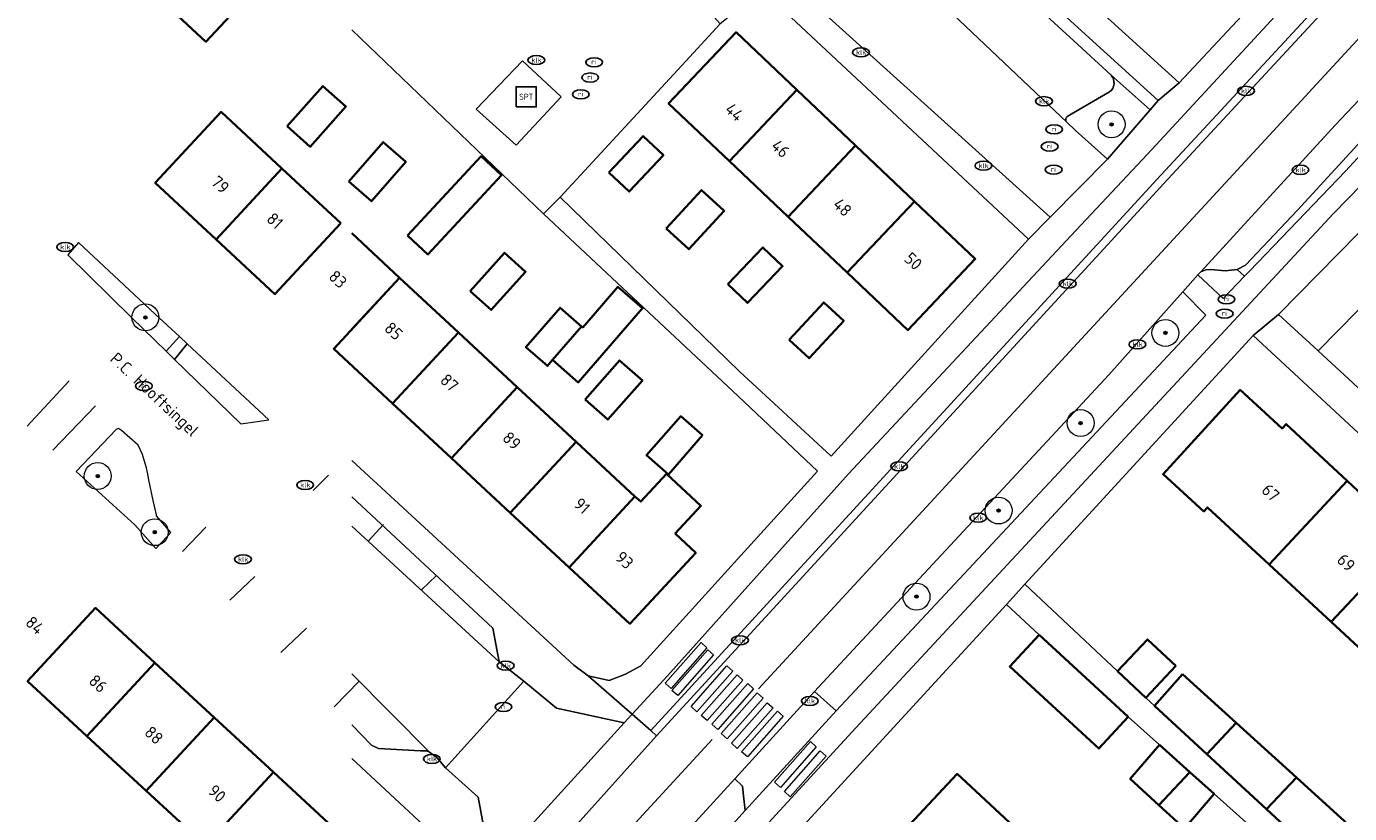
# Model space of a CAD drawing. Header units: metres. Extents: x 103671 to 105190, y 427150 to 429171.
# Tile 229 of 256: x 103672 to 103770, y 428672 to 428730. Entities that reach past the tile are written whole.
import ezdxf
from ezdxf.enums import TextEntityAlignment as Align

# ---------------------------------------------------------------- set-up
doc = ezdxf.new("R2010")
doc.units = ezdxf.units.M
for name, color, linetype, lineweight in [('B-WE-GR-BEPLANTING_CULTUUR_BODEMBEDEKKER-GV', 253, 'Continuous', 18), ('B-WE-GR-BEPLANTING_CULTUUR_HEESTERS-GV', 253, 'Continuous', 18), ('B-WE-GR-BOOM-S', 253, 'Continuous', 25), ('B-WE-GR-HAAG-GV', 253, 'Continuous', 13), ('B-WE-IE-MEUBILAIR-S', 253, 'Continuous', 25), ('B-WE-IE-MEUBILAIR_WEGMEUBILAIR-S', 253, 'Continuous', 25), ('B-WE-OG-BEBOUWING-GV', 253, 'Continuous', 35), ('B-WE-OG-BEBOUWING-T18', 7, 'Continuous', 18), ('B-WE-OG-TERREIN_BEGROEID-GV', 253, 'Continuous', 18), ('B-WE-OG-TERREIN_ERF-GV', 253, 'Continuous', 18), ('B-WE-OG-TOPOGRAFIE-T18', 7, 'Continuous', 18), ('B-WE-VH-GESLOTENVERHARDING_ASFALT-GV', 253, 'Continuous', 18), ('B-WE-VH-GESLOTENVERHARDING_KUNSTSTOF-GV', 253, 'Continuous', 18), ('B-WE-VH-ONVERHARD_ZAND-GV', 253, 'Continuous', 18), ('B-WE-VH-OPENVERHARDING-GV', 253, 'Continuous', 18), ('B-WE-VH-OPENVERHARDING_BETONSTRAATSTEEN-GV', 253, 'Continuous', 18), ('B-WE-VH-OPENVERHARDING_TEGEL-GV', 253, 'Continuous', 18), ('B-WE-VW-MARKERING_PICTOGRAM-G', 253, 'Continuous', 18)]:
    doc.layers.add(name, color=color, linetype=linetype, lineweight=lineweight)
doc.styles.add('NLCS-ISO', font='NLCS-ISO.ttf')
doc.styles.add('NLCS-ISO-M500-T18', font='NLCS-ISO.ttf', dxfattribs={"height": 0.9})

# ---------------------------------------------------------------- blocks, each defined once
blk = doc.blocks.new('SIE-MEUBILAIR_PUT_KOLK-SO')
blk.add_ellipse((0, 0), major_axis=(1.25, 0), ratio=0.54)
at = {"style": 'NLCS-ISO'}
blk.add_text('klk', height=0.75, dxfattribs=at).set_placement((0.03, 0), align=Align.MIDDLE_CENTER)
blk = doc.blocks.new('SIE-MEUBILAIR_PUT_RIOOLPUT-SO')
blk.add_ellipse((0, 0), major_axis=(1.25, 0), ratio=0.54)
at = {"style": 'NLCS-ISO'}
blk.add_text('ri', height=0.75, dxfattribs=at).set_placement((-0.04, 0.07), align=Align.MIDDLE_CENTER)
blk = doc.blocks.new('SIE-WEG_SPEELTOESTEL-SO')
at = {"flags": 128}
blk.add_lwpolyline([(-3.75, -3.75), (3.75, -3.75), (3.75, 3.75), (-3.75, 3.75)], close=True, dxfattribs=at)
at = {"style": 'NLCS-ISO'}
blk.add_text('SPT', height=2.25, dxfattribs=at).set_placement((0, 0), align=Align.MIDDLE_CENTER)
blk = doc.blocks.new('SGR-BOOM_GBKN-SO')
at = {"linetype": 'ByBlock', "lineweight": 18}
h = blk.add_hatch(color=0, dxfattribs=at)
h.dxf.hatch_style = 1
edge = h.paths.add_edge_path()
edge.add_arc((0, 0), 0.25, 0, 360)
at = {"color": 0, "linetype": 'ByBlock', "lineweight": 18}
for radius in [2, 0.25]:
    blk.add_circle((0, 0), radius, dxfattribs=at)
at = {"color": 0, "linetype": 'ByBlock', "lineweight": 18, "style": 'NLCS-ISO'}
blk.add_attdef('SOORT', (2.5, 0), '', height=1.5, dxfattribs=at)

msp = doc.modelspace()

# ---------------------------------------------------------------- linework, layer by layer
at = {"layer": 'B-WE-GR-BEPLANTING_CULTUUR_BODEMBEDEKKER-GV', "flags": 128}
for points in [[(103750.118, 428722.449), (103752.493, 428720.318), (103755.658, 428723.987), (103752.766, 428726.556)], [(103752.656, 428725.309), (103749.508, 428723.485)], [(103749.469, 428723.063), (103750.118, 428722.449)]]:
    msp.add_lwpolyline(points, dxfattribs=at)
at = {"layer": 'B-WE-GR-BEPLANTING_CULTUUR_BODEMBEDEKKER-GV'}
for points in [[(103752.766, 428726.556, -0.434586), (103752.656, 428725.309)], [(103749.508, 428723.485, 0.46678), (103749.469, 428723.063)]]:
    msp.add_lwpolyline(points, format="xyb", dxfattribs=at)
at = {"layer": 'B-WE-GR-BEPLANTING_CULTUUR_BODEMBEDEKKER-GV', "flags": 128}
for points in [[(103681.711, 428708.801), (103680.918, 428709.538), (103676.003, 428714.109), (103675.223, 428713.2), (103679.958, 428708.556), (103680.842, 428707.689), (103682.531, 428706.032), (103683.509, 428707.128)], [(103684.092, 428706.586), (103683.141, 428705.434), (103688.072, 428700.637), (103690.167, 428700.937)]]:
    msp.add_lwpolyline(points, close=True, dxfattribs=at)
at = {"layer": 'B-WE-GR-BEPLANTING_CULTUUR_HEESTERS-GV', "flags": 128}
for points in [[(103755.658, 428723.987), (103756.256, 428724.681), (103737.588, 428741.662), (103737.124, 428740.806), (103740.07, 428738.148), (103741.81, 428736.578), (103742.572, 428735.89), (103743.944, 428734.653), (103745.112, 428733.599), (103745.822, 428732.945), (103748.54, 428730.444), (103750.294, 428728.83), (103752.766, 428726.556)], [(103775.537, 428713.574), (103774.98, 428714.086), (103772.591, 428716.283), (103765.213, 428708.777), (103767.824, 428706.365), (103768.153, 428706.061)], [(103681.13, 428697.032), (103681.062, 428697.361), (103681.037, 428697.448), (103680.77, 428698.362), (103680.454, 428699.048), (103679.196, 428700.155), (103678.976, 428700.288), (103678.81, 428700.211), (103675.828, 428697.097), (103680.189, 428693.134), (103681.76, 428691.378), (103682.62, 428692.292), (103682.884, 428692.573), (103681.821, 428693.802), (103681.808, 428693.89), (103681.571, 428694.941), (103681.244, 428696.485)]]:
    msp.add_lwpolyline(points, close=True, dxfattribs=at)
at = {"layer": 'B-WE-GR-HAAG-GV', "flags": 128}
for points in [[(103762.691, 428711.62), (103762.146, 428712.117), (103761.236, 428712.018), (103760.166, 428712.118), (103759.804, 428712.101), (103759.427, 428711.944), (103759.219, 428711.711), (103761.085, 428709.948)], [(103758.089, 428710.444), (103752.601, 428704.293), (103732.622, 428682.812), (103730.72, 428680.754), (103732.341, 428679.316), (103759.81, 428708.72)]]:
    msp.add_lwpolyline(points, close=True, dxfattribs=at)
at = {"layer": 'B-WE-OG-BEBOUWING-GV', "flags": 128}
for points in [[(103673.631, 428740.197), (103680.996, 428733.231), (103685.486, 428729.041), (103692.298, 428736.341), (103681.793, 428746.145), (103679.808, 428744.017), (103678.412, 428745.32)], [(103724.39, 428720.169), (103729.404, 428725.464), (103724.885, 428729.743), (103719.871, 428724.449)], [(103691.523, 428722.76), (103693.232, 428721.238), (103695.894, 428724.226), (103694.185, 428725.748)], [(103729.404, 428725.464), (103724.39, 428720.169), (103728.763, 428716.027), (103733.778, 428721.321)], [(103691.133, 428719.626), (103686.613, 428723.824), (103681.712, 428718.548), (103686.233, 428714.349)], [(103715.43, 428719.325), (103716.943, 428717.9), (103719.492, 428720.607), (103717.979, 428722.032)], [(103696.113, 428718.648), (103697.79, 428717.19), (103700.34, 428720.122), (103698.663, 428721.58)], [(103738.151, 428717.179), (103733.778, 428721.321), (103728.763, 428716.027), (103733.137, 428711.885)], [(103700.473, 428714.631), (103701.984, 428713.23), (103707.458, 428719.13), (103705.947, 428720.532)], [(103695.507, 428715.564), (103691.133, 428719.626), (103686.233, 428714.349), (103690.607, 428710.287)], [(103719.7, 428715.156), (103721.379, 428713.614), (103724.003, 428716.47), (103722.324, 428718.013)], [(103733.137, 428711.885), (103737.656, 428707.605), (103742.67, 428712.9), (103738.151, 428717.179)], [(103705.128, 428710.515), (103706.695, 428709.107), (103709.245, 428711.945), (103707.678, 428713.353)], [(103724.278, 428711.029), (103725.741, 428709.631), (103728.347, 428712.357), (103726.884, 428713.755)], [(103699.881, 428711.502), (103694.981, 428706.225), (103699.354, 428702.163), (103704.255, 428707.44)], [(103713.406, 428707.887), (103711.238, 428705.389), (103713.159, 428703.722), (103717.939, 428709.231), (103716.11, 428710.819), (103713.497, 428707.808)], [(103713.406, 428707.887), (103711.809, 428709.274), (103709.262, 428706.339), (103710.86, 428704.953), (103711.238, 428705.389)], [(103728.843, 428706.884), (103730.319, 428705.521), (103732.888, 428708.303), (103731.411, 428709.666)], [(103703.728, 428698.101), (103708.629, 428703.378), (103704.255, 428707.44), (103699.354, 428702.163)], [(103713.661, 428702.464), (103715.354, 428700.962), (103717.922, 428703.856), (103716.23, 428705.359)], [(103713.003, 428699.315), (103708.629, 428703.378), (103703.728, 428698.101), (103708.102, 428694.039)], [(103764.505, 428690.192), (103770.309, 428696.397), (103765.777, 428700.623), (103765.476, 428700.303), (103762.347, 428703.161), (103756.628, 428696.901), (103759.664, 428694.128), (103759.936, 428694.426)], [(103722.403, 428699.791), (103720.773, 428701.212), (103718.239, 428698.305), (103719.87, 428696.884)], [(103712.476, 428689.977), (103717.376, 428695.253), (103713.003, 428699.315), (103708.102, 428694.039)], [(103717.376, 428695.253), (103712.476, 428689.977), (103716.996, 428685.779), (103721.897, 428691.055), (103720.362, 428692.48), (103722.274, 428694.539), (103719.71, 428696.921), (103717.798, 428694.861)], [(103764.505, 428690.192), (103769.117, 428685.917), (103774.924, 428692.093), (103770.309, 428696.397)], [(103769.117, 428685.917), (103773.529, 428681.829), (103779.308, 428688.004), (103774.924, 428692.093)], [(103681.676, 428682.892), (103677.266, 428686.964), (103672.229, 428681.508), (103676.64, 428677.436)], [(103747.415, 428684.972), (103745.237, 428682.614), (103751.849, 428676.508), (103754.027, 428678.866)], [(103757.567, 428682.653), (103755.475, 428684.621), (103753.247, 428682.253), (103755.339, 428680.285)], [(103686.087, 428678.819), (103681.676, 428682.892), (103676.64, 428677.436), (103681.05, 428673.364)], [(103758.069, 428682.027), (103755.999, 428679.676), (103759.881, 428676.095), (103762.06, 428678.412)], [(103686.087, 428678.819), (103681.05, 428673.364), (103685.461, 428669.291), (103690.498, 428674.747)], [(103762.06, 428678.412), (103759.881, 428676.095), (103764.325, 428671.995), (103766.537, 428674.359)], [(103758.62, 428674.754), (103756.352, 428676.784), (103754.19, 428674.254), (103756.323, 428672.31)], [(103685.461, 428669.291), (103689.871, 428665.219), (103694.908, 428670.675), (103690.498, 428674.747)], [(103740.223, 428664.232), (103745.934, 428670.337), (103741.979, 428674.01), (103741.317, 428674.625), (103736.37, 428669.334), (103735.635, 428668.548)], [(103760.427, 428673.137), (103758.62, 428674.754), (103756.323, 428672.31), (103758.223, 428670.579)], [(103766.537, 428674.359), (103764.325, 428671.995), (103768.684, 428667.973), (103770.939, 428670.372)]]:
    msp.add_lwpolyline(points, close=True, dxfattribs=at)
msp.add_lwpolyline([(103696.327, 428707.675), (103699.881, 428711.502), (103696.327, 428714.802)], dxfattribs=at)
at = {"layer": 'B-WE-OG-TERREIN_BEGROEID-GV', "flags": 128}
msp.add_lwpolyline([(103775.537, 428713.574), (103768.153, 428706.061), (103788.637, 428687.139), (103789.694, 428686.163), (103796.851, 428693.976), (103795.559, 428695.164)], close=True, dxfattribs=at)
at = {"layer": 'B-WE-OG-TERREIN_ERF-GV', "flags": 128}
for points in [[(103757.403, 428763.666), (103744.792, 428750), (103738.671, 428743.367), (103757.827, 428725.988), (103776.441, 428745.916), (103772.288, 428750)], [(103746.627, 428714.364), (103727.48, 428732.289), (103726.43, 428732.038), (103724.919, 428731.341), (103723.716, 428730.381), (103721.155, 428727.608), (103711.806, 428717.483), (103725.136, 428704.522), (103731.945, 428698.228)], [(103724.39, 428720.169), (103719.871, 428724.449), (103724.885, 428729.743), (103729.404, 428725.464), (103733.778, 428721.321), (103738.151, 428717.179), (103742.67, 428712.9), (103737.656, 428707.605), (103733.137, 428711.885), (103728.763, 428716.027)], [(103695.894, 428724.226), (103693.232, 428721.238), (103691.523, 428722.76), (103694.185, 428725.748)], [(103715.43, 428719.325), (103717.979, 428722.032), (103719.492, 428720.607), (103716.943, 428717.9)], [(103700.34, 428720.122), (103697.79, 428717.19), (103696.113, 428718.648), (103698.663, 428721.58)], [(103707.458, 428719.13), (103701.984, 428713.23), (103700.473, 428714.631), (103705.947, 428720.532)], [(103719.7, 428715.156), (103722.324, 428718.013), (103724.003, 428716.47), (103721.379, 428713.614)], [(103709.245, 428711.945), (103706.695, 428709.107), (103705.128, 428710.515), (103707.678, 428713.353)], [(103724.278, 428711.029), (103726.884, 428713.755), (103728.347, 428712.357), (103725.741, 428709.631)], [(103711.238, 428705.389), (103710.86, 428704.953), (103709.262, 428706.339), (103711.809, 428709.274), (103713.406, 428707.887), (103713.497, 428707.808), (103716.11, 428710.819), (103717.939, 428709.231), (103713.159, 428703.722)], [(103728.843, 428706.884), (103731.411, 428709.666), (103732.888, 428708.303), (103730.319, 428705.521)], [(103717.922, 428703.856), (103715.354, 428700.962), (103713.661, 428702.464), (103716.23, 428705.359)], [(103722.403, 428699.791), (103719.87, 428696.884), (103718.239, 428698.305), (103720.773, 428701.212)]]:
    msp.add_lwpolyline(points, close=True, dxfattribs=at)
for points in [[(103696.327, 428697.93), (103712.829, 428682.707), (103713.907, 428681.906), (103715.461, 428681.556), (103716.666, 428682.049), (103717.811, 428682.667), (103724.984, 428690.58), (103730.95, 428697.136), (103725.036, 428702.687), (103710.583, 428716.254), (103696.327, 428729.921)], [(103696.327, 428714.802), (103699.881, 428711.502), (103704.255, 428707.44), (103708.629, 428703.378), (103713.003, 428699.315), (103717.376, 428695.253), (103717.798, 428694.861), (103719.71, 428696.921), (103722.274, 428694.539), (103720.362, 428692.48), (103721.897, 428691.055), (103716.996, 428685.779), (103712.476, 428689.977), (103708.102, 428694.039), (103703.728, 428698.101), (103699.354, 428702.163), (103696.327, 428704.974)], [(103790.438, 428682.088), (103763.323, 428707.196), (103746.363, 428688.729), (103753.247, 428682.253), (103755.475, 428684.621), (103757.567, 428682.653), (103755.339, 428680.285), (103755.999, 428679.676), (103758.069, 428682.027), (103762.06, 428678.412), (103766.537, 428674.359), (103770.939, 428670.372)], [(103773.529, 428681.829), (103769.117, 428685.917), (103764.505, 428690.192), (103759.936, 428694.426), (103759.664, 428694.128), (103756.628, 428696.901), (103762.347, 428703.161), (103765.476, 428700.303), (103765.777, 428700.623), (103770.309, 428696.397), (103774.924, 428692.093)], [(103772.432, 428662.39), (103760.427, 428673.137), (103758.223, 428670.579), (103756.323, 428672.31), (103754.19, 428674.254), (103756.352, 428676.784), (103754.027, 428678.866), (103751.849, 428676.508), (103745.237, 428682.614), (103747.415, 428684.972), (103744.979, 428687.222), (103729.08, 428669.91)], [(103696.327, 428659.269), (103704.471, 428668.178), (103696.327, 428675.778)], [(103736.37, 428669.334), (103741.317, 428674.625), (103741.979, 428674.01), (103745.934, 428670.337)]]:
    msp.add_lwpolyline(points, dxfattribs=at)
at = {"layer": 'B-WE-VH-GESLOTENVERHARDING_ASFALT-GV', "flags": 128}
msp.add_lwpolyline([(103696.327, 428643.162), (103704.5, 428652.105), (103707.548, 428655.392), (103712.882, 428661.23), (103724.787, 428674.26), (103730.72, 428680.754), (103732.622, 428682.812), (103752.601, 428704.293), (103758.089, 428710.444), (103759.219, 428711.711), (103759.427, 428711.944), (103769.429, 428722.832), (103785.118, 428739.469), (103786.267, 428740.688), (103781.239, 428745.013), (103756.682, 428718.509), (103718.977, 428677.46), (103707.826, 428665.047), (103705.128, 428662.043), (103703.268, 428659.972), (103701.173, 428657.702), (103696.327, 428652.551)], dxfattribs=at)
at = {"layer": 'B-WE-VH-GESLOTENVERHARDING_KUNSTSTOF-GV', "flags": 128}
msp.add_lwpolyline([(103705.57, 428724.027), (103708.539, 428721.35), (103711.898, 428724.952), (103709.026, 428727.629)], close=True, dxfattribs=at)
at = {"layer": 'B-WE-VH-ONVERHARD_ZAND-GV', "flags": 128}
for points in [[(103762.691, 428711.62), (103762.146, 428712.117), (103761.236, 428712.018), (103760.166, 428712.118), (103759.804, 428712.101), (103759.427, 428711.944), (103759.219, 428711.711), (103761.085, 428709.948)], [(103758.089, 428710.444), (103752.601, 428704.293), (103732.622, 428682.812), (103730.72, 428680.754), (103732.341, 428679.316), (103759.81, 428708.72)]]:
    msp.add_lwpolyline(points, close=True, dxfattribs=at)
at = {"layer": 'B-WE-VH-OPENVERHARDING-GV', "flags": 128}
for points in [[(103780.793, 428745.396), (103779.407, 428746.589), (103775.346, 428742.185), (103755.459, 428720.69), (103749.774, 428714.608), (103733.241, 428696.921), (103719.791, 428681.916), (103717.17, 428679.062), (103718.549, 428677.86), (103756.163, 428718.795)], [(103781.239, 428745.013), (103780.793, 428745.396), (103756.163, 428718.795), (103718.549, 428677.86), (103718.977, 428677.46), (103756.682, 428718.509)], [(103769.307, 428716.277), (103781.697, 428728.974), (103789.579, 428737.507), (103788.109, 428738.859), (103785.049, 428735.54), (103785.005, 428735.493), (103770.183, 428719.422), (103763.057, 428712.002), (103762.691, 428711.62), (103761.085, 428709.948), (103759.219, 428711.711), (103758.089, 428710.444), (103759.81, 428708.72), (103732.341, 428679.316), (103725.569, 428671.906), (103724.872, 428671.143), (103715.107, 428660.458), (103711.373, 428656.372), (103712.773, 428655.099), (103717.426, 428660.167), (103725.884, 428669.463), (103733.79, 428678.041)], [(103716.573, 428678.413), (103716.583, 428678.424), (103711.553, 428679.51), (103709.106, 428681.515), (103703.289, 428675.085), (103705.714, 428672.904), (103706.71, 428667.557)], [(103732.341, 428679.316), (103730.72, 428680.754), (103724.787, 428674.26), (103725.374, 428673.724), (103725.429, 428672.997), (103725.569, 428671.906)], [(103724.872, 428671.143), (103725.569, 428671.906), (103725.429, 428672.997), (103725.374, 428673.724), (103724.787, 428674.26), (103712.882, 428661.23), (103713.493, 428660.671), (103715.107, 428660.458)]]:
    msp.add_lwpolyline(points, close=True, dxfattribs=at)
for points in [[(103776.441, 428745.916), (103757.827, 428725.988), (103756.256, 428724.681), (103755.658, 428723.987), (103752.493, 428720.318), (103748.236, 428715.997), (103746.627, 428714.364), (103731.945, 428698.228), (103725.136, 428704.522), (103711.806, 428717.483), (103710.583, 428716.254), (103725.036, 428702.687), (103730.95, 428697.136), (103724.984, 428690.58), (103717.811, 428682.667), (103716.666, 428682.049), (103715.461, 428681.556), (103713.907, 428681.906), (103717.17, 428679.062), (103719.791, 428681.916), (103733.241, 428696.921), (103749.774, 428714.608), (103755.459, 428720.69), (103775.346, 428742.185)], [(103731.299, 428731.293), (103748.236, 428715.997), (103752.493, 428720.318), (103750.118, 428722.449), (103749.469, 428723.063), (103741.014, 428731.072)], [(103696.327, 428695.21), (103706.81, 428685.464), (103707.286, 428682.948), (103709.106, 428681.515), (103711.553, 428679.51), (103716.583, 428678.424), (103717.17, 428679.062), (103713.907, 428681.906), (103712.829, 428682.707), (103696.327, 428697.93)], [(103696.327, 428682.052), (103702.105, 428676.234), (103702.65, 428675.841), (103703.289, 428675.085), (103709.106, 428681.515), (103707.286, 428682.948), (103696.327, 428693.037)], [(103696.327, 428675.778), (103704.471, 428668.178), (103705.989, 428666.762), (103706.553, 428667.384), (103706.71, 428667.557), (103705.714, 428672.904), (103703.289, 428675.085), (103702.65, 428675.841), (103702.105, 428676.234), (103701.887, 428676.331), (103701.443, 428676.348), (103698.32, 428676.518), (103697.797, 428676.76), (103696.327, 428678.263)]]:
    msp.add_lwpolyline(points, dxfattribs=at)
at = {"layer": 'B-WE-VH-OPENVERHARDING_BETONSTRAATSTEEN-GV', "flags": 128}
for points in [[(103784.659, 428735.915), (103785.118, 428739.469), (103769.429, 428722.832), (103759.427, 428711.944), (103759.804, 428712.101), (103760.166, 428712.118), (103761.236, 428712.018), (103762.146, 428712.117), (103762.744, 428712.435), (103766.613, 428716.532), (103779.203, 428730.216)], [(103785.005, 428735.493), (103785.049, 428735.54), (103784.659, 428735.915), (103779.203, 428730.216), (103766.613, 428716.532), (103762.744, 428712.435), (103762.146, 428712.117), (103762.691, 428711.62), (103763.057, 428712.002), (103770.183, 428719.422)]]:
    msp.add_lwpolyline(points, close=True, dxfattribs=at)
for points in [[(103752.766, 428726.556), (103750.294, 428728.83), (103748.54, 428730.444), (103745.822, 428732.945), (103745.112, 428733.599), (103744.12, 428732.521)], [(103741.014, 428731.072), (103749.469, 428723.063)], [(103749.508, 428723.485), (103752.656, 428725.309)], [(103696.327, 428693.037), (103707.286, 428682.948), (103706.81, 428685.464), (103696.327, 428695.21)]]:
    msp.add_lwpolyline(points, dxfattribs=at)
at = {"layer": 'B-WE-VH-OPENVERHARDING_BETONSTRAATSTEEN-GV'}
for points in [[(103752.656, 428725.309, 0.434586), (103752.766, 428726.556)], [(103749.469, 428723.063, -0.46678), (103749.508, 428723.485)]]:
    msp.add_lwpolyline(points, format="xyb", dxfattribs=at)
at = {"layer": 'B-WE-VH-OPENVERHARDING_TEGEL-GV', "flags": 128}
for points in [[(103696.327, 428729.921), (103710.583, 428716.254), (103711.806, 428717.483), (103721.155, 428727.608), (103723.716, 428730.381), (103720.241, 428734.268), (103719.255, 428734.572), (103718.534, 428733.498), (103716.918, 428731.722), (103702.237, 428745.102), (103701.529, 428744.324), (103696.327, 428738.692)], [(103768.684, 428667.973), (103764.325, 428671.995), (103759.881, 428676.095), (103755.999, 428679.676), (103755.339, 428680.285), (103753.247, 428682.253), (103746.363, 428688.729), (103744.979, 428687.222), (103747.415, 428684.972), (103754.027, 428678.866), (103756.352, 428676.784), (103758.62, 428674.754), (103760.427, 428673.137), (103772.432, 428662.39)], [(103696.327, 428678.263), (103697.797, 428676.76), (103698.32, 428676.518), (103701.443, 428676.348), (103701.887, 428676.331), (103702.105, 428676.234), (103696.327, 428682.052)]]:
    msp.add_lwpolyline(points, dxfattribs=at)
for points in [[(103738.671, 428743.367), (103737.588, 428741.662), (103756.256, 428724.681), (103757.827, 428725.988)], [(103763.323, 428707.196), (103765.213, 428708.777), (103772.591, 428716.283), (103774.009, 428718.375), (103789.282, 428734.446), (103790.973, 428736.225), (103789.579, 428737.507), (103781.697, 428728.974), (103769.307, 428716.277), (103733.79, 428678.041), (103725.884, 428669.463), (103726.153, 428666.577), (103728.962, 428663.867), (103731, 428666.106), (103730.331, 428666.72), (103729.813, 428667.309), (103729.504, 428667.79), (103729.218, 428668.359), (103729.027, 428668.906), (103728.952, 428669.393), (103729.08, 428669.91), (103744.979, 428687.222), (103746.363, 428688.729)], [(103727.906, 428732.391), (103727.48, 428732.289), (103746.627, 428714.364), (103748.236, 428715.997), (103731.299, 428731.293), (103730.281, 428731.87), (103728.978, 428732.345)], [(103705.57, 428724.027), (103709.026, 428727.629), (103711.898, 428724.952), (103708.539, 428721.35)], [(103768.153, 428706.061), (103767.824, 428706.365), (103765.213, 428708.777), (103763.323, 428707.196), (103790.438, 428682.088), (103791.699, 428680.921), (103793.368, 428682.769), (103792.151, 428683.894), (103791.231, 428684.743), (103789.694, 428686.163), (103788.637, 428687.139)], [(103684.092, 428706.586), (103683.509, 428707.128), (103682.531, 428706.032), (103683.141, 428705.434)], [(103718.977, 428677.46), (103718.549, 428677.86), (103717.17, 428679.062), (103716.583, 428678.424), (103716.573, 428678.413), (103706.71, 428667.557), (103706.553, 428667.384), (103705.989, 428666.762), (103707.826, 428665.047)]]:
    msp.add_lwpolyline(points, close=True, dxfattribs=at)
at = {"layer": 'B-WE-VW-MARKERING_PICTOGRAM-G', "flags": 128}
for points in [[(103726.558, 428680.945), (103771.911, 428730.097)], [(103672.2, 428700.467), (103675.311, 428703.827)], [(103674.106, 428698.695), (103677.272, 428701.974)], [(103693.458, 428695.678), (103694.584, 428696.83)], [(103685.482, 428692.972), (103683.732, 428691.151)], [(103697.534, 428691.926), (103698.681, 428693.173)], [(103689.129, 428689.3), (103687.263, 428687.533)], [(103701.488, 428688.286), (103702.619, 428689.361)], [(103692.948, 428685.454), (103691.052, 428683.658)], [(103719.621, 428681.364), (103722.287, 428684.382)], [(103722.724, 428683.996), (103720.058, 428680.978)], [(103720.118, 428680.83), (103722.784, 428683.849)], [(103722.287, 428684.382), (103722.724, 428683.996)], [(103722.784, 428683.849), (103723.221, 428683.463)], [(103723.221, 428683.463), (103720.555, 428680.444)], [(103721.543, 428679.636), (103724.209, 428682.654)], [(103724.209, 428682.654), (103724.646, 428682.268)], [(103724.646, 428682.268), (103721.98, 428679.25)], [(103722.294, 428678.97), (103724.96, 428681.989)], [(103724.96, 428681.989), (103725.397, 428681.603)], [(103696.871, 428681.505), (103695.01, 428679.611)], [(103720.058, 428680.978), (103719.621, 428681.364)], [(103720.555, 428680.444), (103720.118, 428680.83)], [(103725.397, 428681.603), (103722.731, 428678.584)], [(103723.091, 428678.313), (103725.757, 428681.332)], [(103726.194, 428680.946), (103723.528, 428677.927)], [(103725.757, 428681.332), (103726.194, 428680.946)], [(103723.792, 428677.624), (103726.458, 428680.643)], [(103726.895, 428680.257), (103724.229, 428677.238)], [(103724.543, 428676.898), (103727.208, 428679.916)], [(103726.458, 428680.643), (103726.895, 428680.257)], [(103727.208, 428679.916), (103727.646, 428679.53)], [(103721.98, 428679.25), (103721.543, 428679.636)], [(103722.731, 428678.584), (103722.294, 428678.97)], [(103727.646, 428679.53), (103724.98, 428676.512)], [(103725.294, 428676.272), (103727.959, 428679.29)], [(103728.396, 428678.904), (103725.731, 428675.886)], [(103727.959, 428679.29), (103728.396, 428678.904)], [(103723.528, 428677.927), (103723.091, 428678.313)], [(103714.279, 428667.568), (103723.11, 428677.188)], [(103724.229, 428677.238), (103723.792, 428677.624)], [(103724.98, 428676.512), (103724.543, 428676.898)], [(103727.747, 428674.005), (103730.412, 428677.023)], [(103730.412, 428677.023), (103730.85, 428676.637)], [(103725.731, 428675.886), (103725.294, 428676.272)], [(103730.85, 428676.637), (103728.184, 428673.619)], [(103728.484, 428673.318), (103731.15, 428676.337)], [(103731.587, 428675.951), (103728.921, 428672.932)], [(103731.15, 428676.337), (103731.587, 428675.951)], [(103728.184, 428673.619), (103727.747, 428674.005)], [(103728.921, 428672.932), (103728.484, 428673.318)]]:
    msp.add_lwpolyline(points, dxfattribs=at)

# ---------------------------------------------------------------- block references
at = {"layer": 'B-WE-GR-BOOM-S', "xscale": 0.5, "yscale": 0.5, "zscale": 0.5}
for p in [(103752.8, 428722.9), (103680.987, 428708.555), (103756.8, 428707.4), (103750.5, 428700.7), (103677.443, 428696.762), (103744.4, 428694.2), (103681.679, 428692.59), (103738.3, 428687.8)]:
    msp.add_blockref('SGR-BOOM_GBKN-SO', p, dxfattribs=at)
at = {"layer": 'B-WE-IE-MEUBILAIR-S', "xscale": 0.5, "yscale": 0.5, "zscale": 0.5}
for name, p in [('SIE-MEUBILAIR_PUT_KOLK-SO', (103710.041, 428727.676)), ('SIE-MEUBILAIR_PUT_KOLK-SO', (103734.174, 428728.251)), ('SIE-MEUBILAIR_PUT_RIOOLPUT-SO', (103714.335, 428727.516)), ('SIE-MEUBILAIR_PUT_RIOOLPUT-SO', (103714.042, 428726.382)), ('SIE-MEUBILAIR_PUT_RIOOLPUT-SO', (103713.354, 428725.127)), ('SIE-MEUBILAIR_PUT_KOLK-SO', (103747.773, 428724.623)), ('SIE-MEUBILAIR_PUT_KOLK-SO', (103762.79, 428725.39)), ('SIE-MEUBILAIR_PUT_RIOOLPUT-SO', (103748.533, 428722.526)), ('SIE-MEUBILAIR_PUT_RIOOLPUT-SO', (103748.199, 428721.255)), ('SIE-MEUBILAIR_PUT_KOLK-SO', (103743.273, 428719.828)), ('SIE-MEUBILAIR_PUT_RIOOLPUT-SO', (103748.493, 428719.535)), ('SIE-MEUBILAIR_PUT_KOLK-SO', (103766.84, 428719.52)), ('SIE-MEUBILAIR_PUT_KOLK-SO', (103675.02, 428713.79)), ('SIE-MEUBILAIR_PUT_KOLK-SO', (103749.54, 428711.06)), ('SIE-MEUBILAIR_PUT_RIOOLPUT-SO', (103761.347, 428709.9)), ('SIE-MEUBILAIR_PUT_RIOOLPUT-SO', (103761.205, 428708.833)), ('SIE-MEUBILAIR_PUT_KOLK-SO', (103754.72, 428706.55)), ('SIE-MEUBILAIR_PUT_RIOOLPUT-SO', (103680.875, 428703.458)), ('SIE-MEUBILAIR_PUT_KOLK-SO', (103737.01, 428697.48)), ('SIE-MEUBILAIR_PUT_KOLK-SO', (103692.86, 428696.1)), ('SIE-MEUBILAIR_PUT_KOLK-SO', (103742.88, 428693.66)), ('SIE-MEUBILAIR_PUT_KOLK-SO', (103688.24, 428690.58)), ('SIE-MEUBILAIR_PUT_KOLK-SO', (103725.18, 428684.56)), ('SIE-MEUBILAIR_PUT_KOLK-SO', (103707.76, 428682.67)), ('SIE-MEUBILAIR_PUT_RIOOLPUT-SO', (103707.599, 428679.605)), ('SIE-MEUBILAIR_PUT_KOLK-SO', (103730.37, 428680.05)), ('SIE-MEUBILAIR_PUT_KOLK-SO', (103702.28, 428675.74))]:
    msp.add_blockref(name, p, dxfattribs=at)
at = {"layer": 'B-WE-IE-MEUBILAIR_WEGMEUBILAIR-S', "xscale": 0.2, "yscale": 0.2, "zscale": 0.2}
msp.add_blockref('SIE-WEG_SPEELTOESTEL-SO', (103709.292, 428724.952), dxfattribs=at)

# ---------------------------------------------------------------- texts
at = {"layer": 'B-WE-OG-BEBOUWING-T18', "style": 'NLCS-ISO-M500-T18'}
for s, rotation, p in [('44', 316.6, (103724.771, 428723.806)), ('46', 316.6, (103728.198, 428721.097)), ('79', 317.1, (103686.551, 428718.422)), ('48', 316.6, (103732.802, 428716.736)), ('81', 317.1, (103690.615, 428715.739)), ('50', 316.6, (103738.062, 428712.73)), ('83', 317.1, (103695.294, 428711.393)), ('85', 317.1, (103699.436, 428707.546)), ('87', 317.1, (103703.578, 428703.699)), ('89', 317.1, (103708.219, 428699.389)), ('67', 317.2, (103764.627, 428695.533)), ('91', 317.1, (103713.435, 428694.545)), ('93', 317.1, (103716.599, 428690.516)), ('69', 317.2, (103770.236, 428690.334)), ('84', 317.3, (103672.772, 428685.669)), ('86', 317.3, (103677.464, 428681.337)), ('88', 317.3, (103681.617, 428677.502)), ('90', 317.3, (103686.31, 428673.169))]:
    msp.add_text(s, height=0.9, rotation=rotation, dxfattribs=at).set_placement(p, align=Align.MIDDLE)
at = {"layer": 'B-WE-OG-TOPOGRAFIE-T18', "style": 'NLCS-ISO-M500-T18'}
msp.add_text('P.C. Hooftsingel', height=0.9, rotation=316.9, dxfattribs=at).set_placement((103681.573, 428702.725), align=Align.MIDDLE)

doc.saveas('drawing.dxf')
